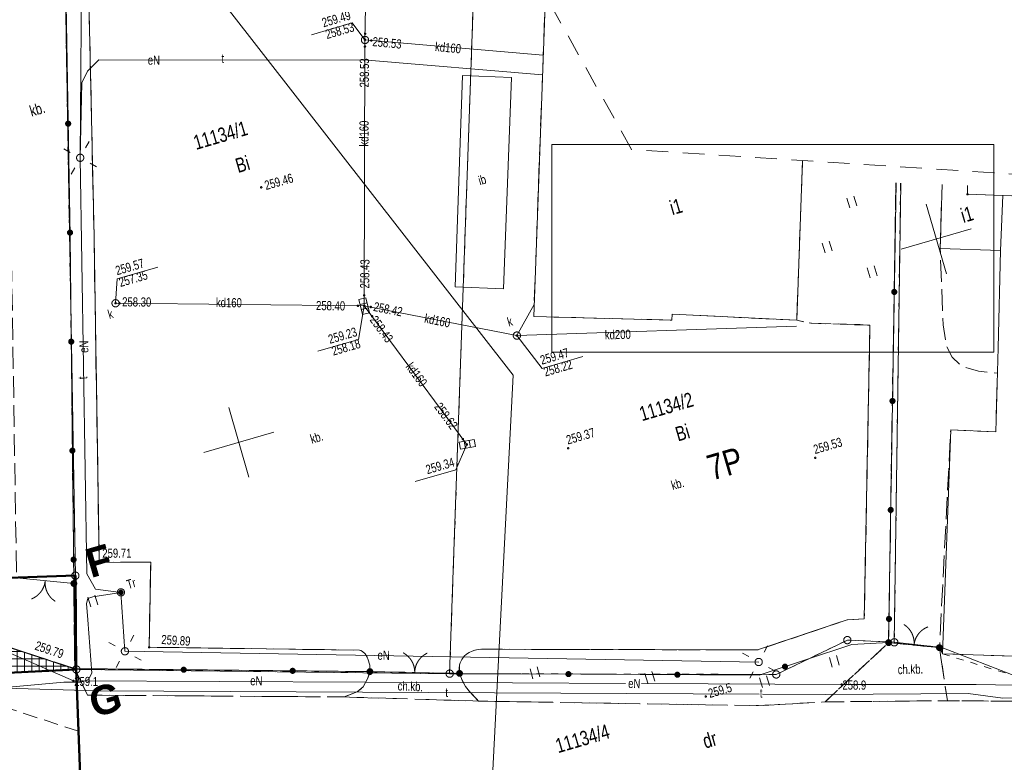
# Model space of a CAD drawing. Header units: millimetres. Extents: x -105537 to 2299296, y -162842 to 175608.
# Tile 29 of 42: x 68171 to 135949, y -20116 to 30976. Entities that reach past the tile are written whole.
import ezdxf
from ezdxf.xclip import XClip

# ---------------------------------------------------------------- set-up
doc = ezdxf.new("R2010")
doc.units = ezdxf.units.MM
doc.header["$MEASUREMENT"] = 0
doc.header["$XCLIPFRAME"] = 0
for name, pattern in [('1', [1500, 1000, -500]), ('1053', [2000, 1500, -500]), ('1054', [2000, 1500, -500]), ('1056', [1500, 1000, -500]), ('1086', [1500, 1000, -500]), ('2216', [2500, 1500, -1000]), ('2218', [1000, 500, -500]), ('Wipeout_Contour', [1000, 0, -1000])]:
    doc.linetypes.add(name, pattern=pattern)
for name, color, linetype, lineweight, true_color in [('199-Z Wymiary i opisy_Nr_pióra__226', 7, 'Continuous', 40, 0x59c9ff), ('A_TER_GRANICA_Nr_pióra__221', 7, 'Continuous', 50, 0xbcc01d), ('Nowe_01-PZT-WYPEŁNIENIA_Nr_pióra__249', 7, 'Continuous', 13, 0x595959), ('Nowe_A_TER_GRANICA_Nr_pióra__221', 7, 'Continuous', 50, 0xbcc01d), ('Wadowice Wałowa mdcp500_2_sluzebnosc_Nr_pióra__28', 7, 'Continuous', 18, 0x260900)]:
    doc.layers.add(name, color=color, linetype=linetype, lineweight=lineweight, true_color=true_color)
doc.layers.add('A__!REF_RYSUNKI', color=7, linetype='Continuous')
for name, color, linetype, lineweight in [('Nowe_01-PZT-WYPEŁNIENIA_Nr_pióra__18', 9, 'Continuous', 13), ('Nowe_0_Nr_pióra__20', 1, 'Continuous', 13), ('Nowe_199-Z Wymiary i opisy_Nr_pióra__203', 7, 'Continuous', 50), ('Wadowice Wałowa mdcp500_2_EGB_Budynek_Nr_pióra__7', 7, 'Continuous', 18), ('Wadowice Wałowa mdcp500_2_EGB_DzialkaEwidencyjna_Nr_pióra__3', 3, 'Continuous', 18), ('Wadowice Wałowa mdcp500_2_EGB_KonturUzytkuGruntowego_Nr_pióra__3', 3, 'Continuous', 18), ('Wadowice Wałowa mdcp500_2_EGB_PunktGraniczny_Nr_pióra__3', 3, 'Continuous', 18), ('Wadowice Wałowa mdcp500_2_GES_InneUrzadzeniaTowarzyszace_Nr_pióra__34', 34, 'Continuous', 18), ('Wadowice Wałowa mdcp500_2_GES_InneUrzadzeniaTowarzyszace_Nr_pióra__7', 7, 'Continuous', 18), ('Wadowice Wałowa mdcp500_2_GES_PrzewodElektroenergetyczny_Nr_pióra__1', 1, 'Continuous', 18), ('Wadowice Wałowa mdcp500_2_GES_PrzewodKanalizacyjny_Nr_pióra__34', 34, 'Continuous', 18), ('Wadowice Wałowa mdcp500_2_GES_PrzewodTelekomunikacyjny_Nr_pióra__30', 30, 'Continuous', 18), ('Wadowice Wałowa mdcp500_2_GES_Rzedna_Nr_pióra__1', 1, 'Continuous', 18), ('Wadowice Wałowa mdcp500_2_GES_Rzedna_Nr_pióra__34', 34, 'Continuous', 18), ('Wadowice Wałowa mdcp500_2_GES_UrzadzeniaSiecElektroenerge_Nr_pióra__1', 1, 'Continuous', 18), ('Wadowice Wałowa mdcp500_2_GES_UrzadzeniaSiecElektroenerge_Nr_pióra__7', 7, 'Continuous', 18), ('Wadowice Wałowa mdcp500_2_GES_UrzadzeniaSiecKanalizacyjna_Nr_pióra__34', 34, 'Continuous', 18), ('Wadowice Wałowa mdcp500_2_GES_UrzadzeniaTowarzyszczaceLin_Nr_pióra__7', 7, 'Continuous', 18), ('Wadowice Wałowa mdcp500_2_linie_mpzp_Nr_pióra__135', 135, 'Continuous', 18), ('Wadowice Wałowa mdcp500_2_OT_Budowle_Nr_pióra__7', 7, 'Continuous', 18), ('Wadowice Wałowa mdcp500_2_OT_Komunikacja_Nr_pióra__7', 7, 'Continuous', 18), ('Wadowice Wałowa mdcp500_2_OT_Ogrodzenia_Nr_pióra__7', 7, 'Continuous', 18), ('Wadowice Wałowa mdcp500_2_OT_Rzedna_Nr_pióra__7', 7, 'Continuous', 18), ('Wadowice Wałowa mdcp500_2_OT_ZagospodarowanieTerenu_Nr_pióra__7', 7, 'Continuous', 18), ('Wadowice Wałowa mdcp500_2_siatka_Nr_pióra__7', 7, 'Continuous', 18), ('Wadowice Wałowa mdcp500_2_zakres_mapy_Nr_pióra__178', 178, 'Continuous', 18), ('Wadowice Wałowa mdcp500_2_zakres_pomiaru_Nr_pióra__6', 6, 'Continuous', 18), ('Wadowice Wałowa mdcp500_3_0_Nr_pióra__1', 7, 'Continuous', 13)]:
    doc.layers.add(name, color=color, linetype=linetype, lineweight=lineweight)
doc.styles.add('STYL_AUTOMATYCZNY_12', font='arial.ttf', dxfattribs={"width": 0.8})
doc.styles.add('STYL_AUTOMATYCZNY_5', font='arial.ttf')
doc.styles.add('STYL_AUTOMATYCZNY_7', font='arial.ttf', dxfattribs={"width": 0.75})
picture_1 = doc.add_image_def('image1.tif', size_in_pixel=(6904, 2168))

# ---------------------------------------------------------------- blocks, each defined once
blk = doc.blocks.new('Rysunek_1_3', base_point=(73226, -6125))
at = {"layer": 'Wadowice Wałowa mdcp500_3_0_Nr_pióra__1', "color": 7, "lineweight": 13}
image = blk.add_image(picture_1, insert=(-79879, -3368), size_in_units=(292228, 91739), rotation=16.24147, dxfattribs=at)
image.set_boundary_path([(-0.5, -0.5), (6903.5, 2167.5)])
blk = doc.blocks.new('Rysunek_4_2', base_point=(-5551989123, -7375062639))
at = {"layer": 'Wadowice Wałowa mdcp500_2_EGB_Budynek_Nr_pióra__7', "color": 7, "linetype": 'Continuous', "lineweight": 18, "flags": 128}
for points in [[(103556, 10552), (104357, 32669)], [(122063, 21290), (121660, 10295), (113078, 10722), (113053, 10308), (103556, 10552)], [(135679, 15087), (131536, 15224), (131673, 19636)], [(133421, 19576), (133414, 18969), (135856, 18878), (135679, 15087)]]:
    blk.add_lwpolyline(points, dxfattribs=at)
blk.add_lwpolyline([(166978, -13802), (131699, -12653), (132261, 2759), (135363, 2622), (135515, 8394), (135679, 15087), (135856, 18878), (146920, 18477), (148199, 18412), (148927, 17738), (149498, 16884), (150109, 15073), (150361, 13209), (150052, 11338), (149283, 9614), (147906, 8192), (147358, 8178), (147144, 2189), (167615, 1570)], close=True, dxfattribs=at)
at = {"layer": 'Wadowice Wałowa mdcp500_2_EGB_DzialkaEwidencyjna_Nr_pióra__3', "color": 3, "linetype": 'Continuous', "lineweight": 18, "flags": 128}
for points in [[(43714, 54936), (43847, 30884), (43932, 16826), (44561, 15989), (51814, 10790), (58549, 8659), (58811, -7722), (72003, -7275), (70906, 56556), (58333, 55237), (49377, 55055)], [(-7211, 18978), (-6905, -14680), (26261, -15975), (72069, -13723), (72003, -7275), (58811, -7722), (58549, 8659), (51814, 10790), (44561, 15989), (43932, 16826), (43847, 30884), (13284, 30177), (13400, 19233)], [(128375, -11861), (125144, -11709), (120249, -14072), (97767, -14018), (72069, -13723), (72353, -21598), (171939, -24324), (170510, -10658), (167689, -14167), (136867, -14231), (131646, -12220)], [(72353, -21598), (72069, -13723), (26261, -15975), (-6905, -14680), (-6866, -18678), (55554, -21138)]]:
    blk.add_lwpolyline(points, close=True, dxfattribs=at)
for points in [[(91174, 56307), (70906, 56556), (72003, -7275)], [(72003, -7275), (72069, -13723), (97767, -14018), (99703, 41013)], [(99703, 41013), (97767, -14018), (120249, -14072)], [(128827, 19733), (128375, -11861), (131646, -12220), (136867, -14231), (167689, -14167), (170510, -10658), (170353, 23258)], [(120249, -14072), (125144, -11709), (128375, -11861), (128827, 19733)], [(152093, 18936), (152074, 18270), (148199, 18412), (133414, 18969), (133421, 19576)]]:
    blk.add_lwpolyline(points, dxfattribs=at)
at = {"layer": 'Wadowice Wałowa mdcp500_2_EGB_KonturUzytkuGruntowego_Nr_pióra__3', "color": 3, "linetype": '2218', "lineweight": 18, "flags": 128}
for points in [[(72003, -7275), (70906, 56556)], [(97767, -14018), (99703, 41013)], [(128811, 19734), (128375, -11861)], [(58811, -7722), (72003, -7275)], [(72069, -13723), (72003, -7275)], [(125144, -11709), (120249, -14072)], [(128375, -11861), (125144, -11709)], [(128375, -11861), (131646, -12220)], [(131646, -12220), (131699, -12653)], [(131699, -12653), (136867, -14231)], [(97767, -14018), (72069, -13723)], [(72353, -21598), (72069, -13723)], [(120249, -14072), (97767, -14018)]]:
    blk.add_lwpolyline(points, dxfattribs=at)
at = {"layer": 'Wadowice Wałowa mdcp500_2_EGB_PunktGraniczny_Nr_pióra__3', "color": 3, "linetype": 'Continuous', "lineweight": 18}
for centre, radius in [((133414, 18969), 50), ((133414, 18969), 45), ((133414, 18969), 40), ((133414, 18969), 35), ((133414, 18969), 30), ((133414, 18969), 25), ((133414, 18969), 20), ((133414, 18969), 15), ((133414, 18969), 10), ((133414, 18969), 5), ((72003, -7275), 250), ((125144, -11709), 250), ((128375, -11861), 250), ((131646, -12220), 50), ((131646, -12220), 45), ((131646, -12220), 40), ((131646, -12220), 35), ((131646, -12220), 30), ((131646, -12220), 25), ((131646, -12220), 20), ((131646, -12220), 15), ((131646, -12220), 10), ((131646, -12220), 5), ((72069, -13723), 250), ((97767, -14018), 250), ((120249, -14072), 250)]:
    blk.add_circle(centre, radius, dxfattribs=at)
at = {"layer": 'Wadowice Wałowa mdcp500_2_GES_InneUrzadzeniaTowarzyszace_Nr_pióra__34', "color": 34, "linetype": 'Continuous', "lineweight": 18}
blk.add_circle((91940, 29583), 250, dxfattribs=at)
at = {"layer": 'Wadowice Wałowa mdcp500_2_GES_InneUrzadzeniaTowarzyszace_Nr_pióra__7', "color": 7, "linetype": 'Continuous', "lineweight": 18}
blk.add_circle((75139, -8423), 250, dxfattribs=at)
at = {"layer": 'Wadowice Wałowa mdcp500_2_GES_PrzewodElektroenergetyczny_Nr_pióra__1', "color": 1, "linetype": 'Continuous', "lineweight": 18, "flags": 128}
for points in [[(72335, 21476), (72435, 33606)], [(72335, 21476), (72444, 26643), (72841, 27425), (73624, 28205), (92102, 28203), (104158, 27184)], [(119041, -13215), (75414, -12478), (75139, -8423), (73385, -8195), (72786, -7140), (72335, 21476)], [(110979, -14690), (124751, -14760), (134011, -14760), (152780, -15084), (157165, -14369), (166436, -14657), (172302, -10803), (172716, -10005), (172845, -4729), (172270, 8009), (169359, 8275), (169261, 9434)], [(43781, -5934), (46159, -5835), (49961, -6446), (57590, -7963), (59328, -9030), (59657, -9194), (71871, -14510), (102085, -14645), (109871, -14685)], [(75139, -8423), (73209, -8735), (72854, -8839), (72761, -9199), (72870, -10324), (73132, -13976), (72916, -14414), (72374, -14593), (71200, -14601), (67173, -14973), (47440, -17815), (46012, -18168), (44292, -18305), (28764, -18027), (28367, -18163), (28268, -18505), (28377, -24097), (28302, -24629), (27887, -25063), (26120, -25255), (25110, -25362), (23034, -25279)]]:
    blk.add_lwpolyline(points, dxfattribs=at)
at = {"layer": 'Wadowice Wałowa mdcp500_2_GES_PrzewodKanalizacyjny_Nr_pióra__34', "color": 34, "linetype": 'Continuous', "lineweight": 18, "flags": 128}
for points in [[(91940, 29583), (92191, 41769)], [(91882, 11297), (91940, 29583)], [(91940, 29583), (104210, 28543)], [(74771, 11468), (91882, 11297)], [(91882, 11297), (102395, 9245)], [(98953, 1753), (91882, 11297)], [(102395, 9245), (103585, 11383)], [(121645, 9884), (102395, 9245)]]:
    blk.add_lwpolyline(points, dxfattribs=at)
at = {"layer": 'Wadowice Wałowa mdcp500_2_GES_PrzewodTelekomunikacyjny_Nr_pióra__30', "color": 30, "linetype": 'Continuous', "lineweight": 18, "flags": 128}
for points in [[(72335, 21476), (72435, 33606)], [(72335, 21476), (72444, 26643), (72841, 27425), (73624, 28205), (92102, 28203), (104158, 27184)], [(75139, -8423), (73385, -8195), (72786, -7140), (72335, 21476)], [(119075, -15430), (73553, -15207), (60756, -14838)], [(160064, -15556), (135858, -15701), (133472, -15376), (123662, -15453), (119314, -15431)]]:
    blk.add_lwpolyline(points, dxfattribs=at)
at = {"layer": 'Wadowice Wałowa mdcp500_2_GES_Rzedna_Nr_pióra__1', "color": 1, "linetype": 'Continuous', "lineweight": 18}
for centre in [(71871, -14510), (124751, -14760)]:
    blk.add_circle(centre, 50, dxfattribs=at)
at = {"layer": 'Wadowice Wałowa mdcp500_2_GES_Rzedna_Nr_pióra__34', "color": 34, "linetype": 'Continuous', "lineweight": 18, "flags": 128}
for points in [[(91940, 29583), (91047, 30760), (88253, 29946)], [(74771, 11468), (74891, 13138), (77685, 13952)], [(91882, 11297), (91482, 8980), (88687, 8166)], [(102395, 9245), (104134, 6980), (106928, 7794)], [(98953, 1753), (98188, 14), (95393, -800)]]:
    blk.add_lwpolyline(points, dxfattribs=at)
at = {"layer": 'Wadowice Wałowa mdcp500_2_GES_Rzedna_Nr_pióra__34', "color": 34, "linetype": 'Continuous', "lineweight": 18}
for centre in [(91950, 30013), (91938, 29124), (91940, 29583), (92378, 29544), (91881, 12015), (74771, 11468), (75043, 11464), (91455, 11297), (91882, 11297), (92334, 11210), (92427, 10570), (102395, 9245), (98679, 2122), (98953, 1753)]:
    blk.add_circle(centre, 50, dxfattribs=at)
at = {"layer": 'Wadowice Wałowa mdcp500_2_GES_UrzadzeniaSiecElektroenerge_Nr_pióra__1', "color": 1, "linetype": 'Continuous', "lineweight": 18}
for radius in [150, 135, 120, 105, 90, 75, 60, 45, 30, 15]:
    blk.add_circle((75139, -8423), radius, dxfattribs=at)
at = {"layer": 'Wadowice Wałowa mdcp500_2_GES_UrzadzeniaSiecElektroenerge_Nr_pióra__7', "color": 7, "linetype": 'Continuous', "lineweight": 18}
for p, q in [((72947, 22592), (72709, 22158)), ((71219, 22088), (71653, 21850)), ((73451, 20863), (73017, 21102)), ((71722, 20360), (71961, 20794)), ((76026, -11362), (75788, -11796)), ((74298, -11866), (74732, -12104)), ((119654, -12100), (119416, -12534)), ((76530, -13090), (76096, -12852)), ((117926, -12603), (118360, -12841)), ((74802, -13594), (75040, -13160)), ((118429, -14331), (118667, -13897)), ((120157, -13828), (119723, -13590))]:
    blk.add_line(p, q, dxfattribs=at)
for centre in [(72335, 21476), (75414, -12478), (119041, -13215)]:
    blk.add_circle(centre, 250, dxfattribs=at)
at = {"layer": 'Wadowice Wałowa mdcp500_2_GES_UrzadzeniaSiecKanalizacyjna_Nr_pióra__34', "color": 34, "linetype": 'Continuous', "lineweight": 18}
for p, q in [((92090, 11500), (91604, 11385)), ((92171, 11160), (91685, 11044)), ((99106, 2035), (99194, 1543)), ((98761, 1973), (98850, 1481))]:
    blk.add_line(p, q, dxfattribs=at)
at = {"layer": 'Wadowice Wałowa mdcp500_2_GES_UrzadzeniaSiecKanalizacyjna_Nr_pióra__34', "color": 34, "linetype": 'Continuous', "lineweight": 18, "flags": 128}
for points in [[(91523, 11725), (91766, 10704), (92252, 10819), (92009, 11841)], [(98505, 1419), (99539, 1604), (99450, 2097), (98417, 1911)]]:
    blk.add_lwpolyline(points, close=True, dxfattribs=at)
at = {"layer": 'Wadowice Wałowa mdcp500_2_GES_UrzadzeniaSiecKanalizacyjna_Nr_pióra__34', "color": 34, "linetype": 'Continuous', "lineweight": 18}
for centre in [(74771, 11468), (102395, 9245)]:
    blk.add_circle(centre, 250, dxfattribs=at)
at = {"layer": 'Wadowice Wałowa mdcp500_2_GES_UrzadzeniaTowarzyszczaceLin_Nr_pióra__7', "color": 7, "linetype": 'Continuous', "lineweight": 18, "flags": 128}
blk.add_lwpolyline([(26120, -25255), (27887, -25063), (28302, -24629), (28377, -24097), (28268, -18505), (28367, -18163), (28764, -18027), (44292, -18305), (46012, -18168), (47440, -17815), (67173, -14973), (71200, -14601), (72374, -14593), (72916, -14414), (73132, -13976), (72870, -10324), (72761, -9199), (72854, -8839), (73209, -8735)], dxfattribs=at)
at = {"layer": 'Wadowice Wałowa mdcp500_2_OT_Budowle_Nr_pióra__7', "color": 7, "linetype": 'Continuous', "lineweight": 18, "flags": 128}
blk.add_lwpolyline([(98653, 27132), (98157, 12604), (101468, 12464), (102034, 27003)], close=True, dxfattribs=at)
at = {"layer": 'Wadowice Wałowa mdcp500_2_OT_Komunikacja_Nr_pióra__7', "color": 7, "linetype": '1054', "lineweight": 18, "flags": 128}
for points in [[(57149, 6064), (56160, 6671), (56118, 9961), (51387, 11936), (44301, 15059), (44269, 15383), (44222, 33670), (44317, 55227), (58299, 55248), (70887, 55301), (71342, 33394), (71640, 16066), (71900, -7815), (71960, -13672), (57320, -8896), (58365, -7727), (58811, -7722), (67955, -7433), (67047, 50141), (57892, 49995), (57446, 49989), (58365, -7727), (57320, -8896)], [(145512, -15983), (165064, -16026), (165136, -15307), (165970, -15345), (166848, -15392), (166983, -13852), (131699, -12653), (131481, -12227), (132035, -15878)]]:
    blk.add_lwpolyline(points, close=True, dxfattribs=at)
for points in [[(72583, 53660), (72913, 33435), (73293, 16005), (73642, -6359), (77187, -6337), (77083, -12200), (91566, -12397), (91778, -12481), (91952, -12649), (92092, -12879), (92170, -13076), (92222, -13290), (92267, -13443), (92283, -13678), (92278, -13877), (98448, -13996), (98425, -13847), (98430, -13648), (98445, -13414), (98495, -13264), (98605, -13034), (98762, -12822), (98926, -12670), (99111, -12553), (99314, -12463), (99493, -12400), (99739, -12350), (99964, -12336), (118966, -12383), (125134, -10316), (126308, -10234), (126668, 8515), (126698, 9950), (125773, 10014), (125669, 10015), (122687, 10095), (121660, 10295), (113078, 10722), (113053, 10308), (103556, 10552), (104357, 32669)], [(128494, 19744), (127985, -11881), (131481, -12227), (132261, 2759), (135363, 2622), (135470, 6652), (134178, 6797), (133057, 7106), (132357, 7756), (131975, 8498), (131737, 9992), (131536, 15224), (131673, 19636)]]:
    blk.add_lwpolyline(points, dxfattribs=at)
at = {"layer": 'Wadowice Wałowa mdcp500_2_OT_Komunikacja_Nr_pióra__7', "color": 7, "linetype": 'Continuous', "lineweight": 18, "flags": 128}
for points in [[(92714, 53546), (72583, 53660), (72913, 33435), (73293, 16005), (73642, -6359), (77187, -6337), (77083, -12200), (91566, -12397), (91778, -12481), (91952, -12649), (92092, -12879), (92170, -13076), (92222, -13290), (92267, -13443), (92283, -13678), (92278, -13877), (92260, -14028), (92123, -14381), (91814, -14929), (91393, -15270), (90515, -15620)], [(99755, -15907), (99125, -15247), (98869, -14905), (98700, -14610), (98573, -14356), (98448, -13996), (98425, -13847), (98430, -13648), (98445, -13414), (98495, -13264), (98605, -13034), (98762, -12822), (98926, -12670), (99111, -12553), (99314, -12463), (99493, -12400), (99739, -12350), (99964, -12336), (118966, -12383), (125134, -10316), (126308, -10234), (126668, 8515), (126698, 9950), (125773, 10014), (125669, 10015)]]:
    blk.add_lwpolyline(points, dxfattribs=at)
at = {"layer": 'Wadowice Wałowa mdcp500_2_OT_Komunikacja_Nr_pióra__7', "color": 7, "linetype": '1053', "lineweight": 18, "flags": 128}
for points in [[(71960, -13672), (57320, -8896), (57149, 6064), (56160, 6671), (56118, 9961), (51387, 11936), (44301, 15059), (44269, 15383), (44009, 15453), (43752, 15264), (43714, 12638), (43742, 6678), (47437, 5651), (49147, 4357), (50006, -5600), (50729, -7222), (51093, -10116), (50792, -12516), (50087, -14242), (48950, -15740), (47118, -16888), (45080, -17971), (42823, -18483), (38141, -18680), (22236, -18356), (13453, -18206)], [(13131, -22175), (23385, -22479), (29563, -22877), (36561, -23265), (48311, -29029), (51424, -29059), (61616, -29830), (70697, -28715), (82260, -25430), (88165, -22033), (96565, -22263), (99315, -20764), (118782, -21155), (145932, -21287), (162549, -20873), (166835, -22249), (168061, -22808), (165970, -15345), (165136, -15307), (165064, -16026), (145512, -15983), (132035, -15878), (123611, -15957), (119031, -16218), (99755, -15907), (90515, -15620), (72846, -15497), (71960, -13672)]]:
    blk.add_lwpolyline(points, dxfattribs=at)
at = {"layer": 'Wadowice Wałowa mdcp500_2_OT_Komunikacja_Nr_pióra__7', "color": 7, "linetype": '1056', "lineweight": 18, "flags": 128}
for points in [[(132035, -15878), (131481, -12227), (127985, -11881), (123611, -15957)], [(92278, -13877), (92260, -14028), (92123, -14381), (91814, -14929), (91393, -15270), (90515, -15620), (99755, -15907), (99125, -15247), (98869, -14905), (98700, -14610), (98573, -14356), (98448, -13996)]]:
    blk.add_lwpolyline(points, close=True, dxfattribs=at)
at = {"layer": 'Wadowice Wałowa mdcp500_2_OT_Ogrodzenia_Nr_pióra__7', "color": 7, "linetype": 'Continuous', "lineweight": 18, "flags": 128}
for points in [[(71960, -13672), (71640, 16066), (71342, 33394), (70887, 55301)], [(128494, 19744), (127985, -11881)], [(67955, -7433), (71900, -7815)], [(98448, -13996), (98596, -14005), (119076, -14122), (125449, -12005), (127985, -11881)], [(131481, -12227), (127985, -11881)], [(71960, -13672), (92278, -13877)], [(98448, -13996), (92278, -13877)]]:
    blk.add_lwpolyline(points, dxfattribs=at)
at = {"layer": 'Wadowice Wałowa mdcp500_2_OT_Ogrodzenia_Nr_pióra__7', "color": 7, "linetype": 'Continuous', "lineweight": 18}
for centre, radius in [((71507, 23825), 175), ((71507, 23825), 158), ((71507, 23825), 140), ((71507, 23825), 122), ((71507, 23825), 105), ((71507, 23825), 87.5), ((71507, 23825), 70), ((71507, 23825), 52.5), ((71507, 23825), 35), ((71636, 16327), 175), ((71636, 16327), 158), ((71636, 16327), 140), ((71636, 16327), 122), ((71636, 16327), 105), ((71636, 16327), 87.5), ((71636, 16327), 70), ((71636, 16327), 52.5), ((71636, 16327), 35), ((128373, 12245), 175), ((128373, 12245), 158), ((128373, 12245), 140), ((128373, 12245), 122), ((128373, 12245), 105), ((128373, 12245), 87.5), ((128373, 12245), 70), ((128373, 12245), 52.5), ((128373, 12245), 35), ((71718, 8827), 175), ((71718, 8827), 158), ((71718, 8827), 140), ((71718, 8827), 122), ((71718, 8827), 105), ((71718, 8827), 87.5), ((71718, 8827), 70), ((71718, 8827), 52.5), ((71718, 8827), 35), ((128253, 4746), 175), ((128253, 4746), 158), ((128253, 4746), 140), ((128253, 4746), 122), ((128253, 4746), 105), ((128253, 4746), 87.5), ((128253, 4746), 70), ((128253, 4746), 52.5), ((128253, 4746), 35), ((71799, 1327), 175), ((71799, 1327), 158), ((71799, 1327), 140), ((71799, 1327), 122), ((71799, 1327), 105), ((71799, 1327), 87.5), ((71799, 1327), 70), ((71799, 1327), 52.5), ((71799, 1327), 35), ((128132, -2753), 175), ((128132, -2753), 158), ((128132, -2753), 140), ((128132, -2753), 122), ((128132, -2753), 105), ((128132, -2753), 87.5), ((128132, -2753), 70), ((128132, -2753), 52.5), ((128132, -2753), 35), ((71879, -6172), 175), ((71879, -6172), 158), ((71879, -6172), 140), ((71879, -6172), 122), ((71879, -6172), 105), ((71879, -6172), 87.5), ((71879, -6172), 70), ((71879, -6172), 52.5), ((71879, -6172), 35), ((71900, -7815), 200), ((71900, -7815), 180), ((71900, -7815), 160), ((71900, -7815), 140), ((71900, -7815), 120), ((71900, -7815), 100), ((71900, -7815), 80), ((71900, -7815), 60), ((71900, -7815), 40), ((71900, -7815), 20), ((128011, -10252), 175), ((128011, -10252), 158), ((128011, -10252), 140), ((128011, -10252), 122), ((128011, -10252), 105), ((128011, -10252), 87.5), ((128011, -10252), 70), ((128011, -10252), 52.5), ((128011, -10252), 35), ((127985, -11881), 200), ((127985, -11881), 180), ((127985, -11881), 160), ((127985, -11881), 140), ((127985, -11881), 120), ((127985, -11881), 100), ((127985, -11881), 80), ((127985, -11881), 60), ((127985, -11881), 40), ((127985, -11881), 20), ((131481, -12227), 200), ((131481, -12227), 180), ((131481, -12227), 160), ((131481, -12227), 140), ((131481, -12227), 120), ((131481, -12227), 100), ((131481, -12227), 80), ((131481, -12227), 60), ((131481, -12227), 40), ((131481, -12227), 20), ((120852, -13532), 175), ((120852, -13532), 158), ((120852, -13532), 140), ((120852, -13532), 122), ((120852, -13532), 105), ((120852, -13532), 87.5), ((120852, -13532), 70), ((120852, -13532), 52.5), ((120852, -13532), 35), ((79460, -13747), 175), ((79460, -13747), 158), ((79460, -13747), 140), ((79460, -13747), 122), ((79460, -13747), 105), ((79460, -13747), 87.5), ((79460, -13747), 70), ((79460, -13747), 52.5), ((79460, -13747), 35), ((86959, -13823), 175), ((86959, -13823), 158), ((86959, -13823), 140), ((86959, -13823), 122), ((86959, -13823), 105), ((86959, -13823), 87.5), ((86959, -13823), 70), ((86959, -13823), 52.5), ((86959, -13823), 35), ((92278, -13877), 200), ((92278, -13877), 180), ((92278, -13877), 160), ((92278, -13877), 140), ((92278, -13877), 120), ((92278, -13877), 100), ((92278, -13877), 80), ((92278, -13877), 60), ((92278, -13877), 40), ((92278, -13877), 20), ((98448, -13996), 200), ((98448, -13996), 180), ((98448, -13996), 160), ((98448, -13996), 140), ((98448, -13996), 120), ((98448, -13996), 100), ((98448, -13996), 80), ((98448, -13996), 60), ((98448, -13996), 40), ((98448, -13996), 20), ((105948, -14047), 175), ((105948, -14047), 158), ((105948, -14047), 140), ((105948, -14047), 122), ((105948, -14047), 105), ((105948, -14047), 87.5), ((105948, -14047), 70), ((105948, -14047), 52.5), ((105948, -14047), 35), ((113447, -14090), 175), ((113447, -14090), 158), ((113447, -14090), 140), ((113447, -14090), 122), ((113447, -14090), 105), ((113447, -14090), 87.5), ((113447, -14090), 70), ((113447, -14090), 52.5), ((113447, -14090), 35)]:
    blk.add_circle(centre, radius, dxfattribs=at)
for centre, start, end in [((68434, -7479), 291.20633, 354.46691), ((71420, -7768), 174.46691, 237.72749), ((128241, -11906), 354.34921, 57.60979), ((131226, -12201), 111.08863, 174.34921), ((93863, -13908), 358.89298, 62.15356), ((96863, -13966), 115.6324, 178.89298)]:
    blk.add_arc(centre, 1500, start, end, dxfattribs=at)
at = {"layer": 'Wadowice Wałowa mdcp500_2_OT_Rzedna_Nr_pióra__7', "color": 7, "linetype": 'Continuous', "lineweight": 18}
for centre in [(84801, 19441), (105924, 1493), (122937, 835), (73642, -6359), (77083, -12200), (71960, -13672), (115400, -15589)]:
    blk.add_circle(centre, 50, dxfattribs=at)
at = {"layer": 'Wadowice Wałowa mdcp500_2_OT_ZagospodarowanieTerenu_Nr_pióra__7', "color": 7, "linetype": 'Continuous', "lineweight": 18}
for p, q in [((125314, 18026), (125118, 18698)), ((125794, 18165), (125598, 18838)), ((123613, 14926), (123417, 15598)), ((124093, 15066), (123897, 15738)), ((126712, 13225), (126517, 13897)), ((127193, 13365), (126997, 14037)), ((73066, -9423), (72870, -8751)), ((73546, -9283), (73350, -8611)), ((124584, -13434), (124388, -12762)), ((103984, -14227), (103788, -13555)), ((124104, -13574), (123908, -12902)), ((103503, -14367), (103308, -13695)), ((111403, -14670), (111208, -13998)), ((111883, -14530), (111688, -13858)), ((119783, -14833), (119588, -14160)), ((119303, -14972), (119107, -14300))]:
    blk.add_line(p, q, dxfattribs=at)
at = {"layer": 'Wadowice Wałowa mdcp500_2_OT_ZagospodarowanieTerenu_Nr_pióra__7', "color": 7, "linetype": '1086', "lineweight": 18, "flags": 128}
for points in [[(91851, 55093), (70887, 55301), (71342, 33394), (71640, 16066), (71960, -13672)], [(71960, -13672), (92278, -13877), (92283, -13678), (92267, -13443), (92222, -13290), (92170, -13076), (92092, -12879), (91952, -12649), (91778, -12481), (91566, -12397), (77083, -12200), (77187, -6337), (73642, -6359), (73293, 16005), (72913, 33435), (72583, 53660), (92714, 53546)], [(122061, 21290), (121660, 10295), (122687, 10095), (126698, 9950), (126308, -10234), (125134, -10316), (118966, -12383), (99964, -12336), (99739, -12350), (99493, -12400), (99314, -12463), (99111, -12553), (98926, -12670), (98762, -12822), (98605, -13034), (98495, -13264), (98445, -13414), (98448, -13996), (98573, -14356), (98700, -14610), (98869, -14905), (99125, -15247), (99755, -15907), (119031, -16218), (123611, -15957), (127985, -11881), (128480, 19745)]]:
    blk.add_lwpolyline(points, dxfattribs=at)
blk.add_lwpolyline([(72846, -15497), (90515, -15620), (91393, -15270), (91814, -14929), (92123, -14381), (92278, -13877), (71960, -13672)], close=True, dxfattribs=at)
at = {"layer": 'Wadowice Wałowa mdcp500_2_siatka_Nr_pióra__7', "color": 7, "linetype": 'Continuous', "lineweight": 18}
for p, q in [((131261, 15883), (131261, 15883)), ((83256, 1899), (83256, 1899))]:
    blk.add_line(p, q, dxfattribs=at)
at = {"layer": 'Wadowice Wałowa mdcp500_2_siatka_Nr_pióra__7', "color": 7, "linetype": 'Continuous', "lineweight": 18, "flags": 128}
for points in [[(131960, 13483), (130561, 18284)], [(128860, 15184), (133661, 16583)], [(83955, -501), (82557, 4299)], [(80856, 1200), (85656, 2598)]]:
    blk.add_lwpolyline(points, dxfattribs=at)
at = {"layer": 'Wadowice Wałowa mdcp500_2_sluzebnosc_Nr_pióra__28', "color": 18, "linetype": '1', "lineweight": 18, "true_color": 0x260900, "flags": 128}
for points in [[(72222, -17983), (54435, -12159), (54081, 10073)], [(72069, -13723), (58389, -9244), (58102, 8800)]]:
    blk.add_lwpolyline(points, dxfattribs=at)
at = {"layer": 'Wadowice Wałowa mdcp500_2_zakres_mapy_Nr_pióra__178', "color": 178, "linetype": '2216', "lineweight": 18, "flags": 128}
blk.add_lwpolyline([(-40483, 56408), (-5213, 67491), (39821, 70990), (82874, 71190), (110281, 22047), (166247, 18451), (167791, 23267), (190180, 23749), (210929, -16171), (215662, -76514), (204751, -90911), (192280, -94240), (99368, -84761), (95395, -58866), (-13644, -56772), (-14810, -56089), (-36248, -54694), (-51798, -10956), (-46825, 27703)], close=True, dxfattribs=at)
at = {"layer": 'Wadowice Wałowa mdcp500_2_zakres_pomiaru_Nr_pióra__6', "color": 6, "linetype": 'Continuous', "lineweight": 18, "flags": 128}
blk.add_lwpolyline([(-36180, 34746), (4114, 60748), (44966, 61815), (60249, 60296), (102129, 6512), (100199, -31350), (79246, -37422), (-27808, -35505), (-36756, -10950)], close=True, dxfattribs=at)
at = {"layer": 'Wadowice Wałowa mdcp500_2_EGB_Budynek_Nr_pióra__7', "color": 7, "linetype": 'Continuous', "lineweight": 18, "char_height": 1000, "attachment_point": 1, "rotation": 16.24147, "style": 'STYL_AUTOMATYCZNY_7'}
for insert in [(112817, 18481), (132849, 17948)]:
    blk.add_mtext('\\A1;{\\pql;\\fArial|b0|i0|c238|p0;\\W0.750000;i1}', dxfattribs=dict(at, insert=insert))
at = {"layer": 'Wadowice Wałowa mdcp500_2_EGB_DzialkaEwidencyjna_Nr_pióra__3', "color": 3, "linetype": 'Continuous', "lineweight": 18, "char_height": 1000, "attachment_point": 1, "rotation": 16.24147, "style": 'STYL_AUTOMATYCZNY_7'}
for s, insert in [('\\A1;{\\pql;\\fArial|b0|i0|c238|p0;\\W0.750000;11134/1}', (80032, 22975)), ('\\A1;{\\pql;\\fArial|b0|i0|c238|p0;\\W0.750000;11134/2}', (110720, 4306)), ('\\A1;{\\pql;\\fArial|b0|i0|c238|p0;\\W0.750000;11134/4}', (104953, -18533))]:
    blk.add_mtext(s, dxfattribs=dict(at, insert=insert))
at = {"layer": 'Wadowice Wałowa mdcp500_2_EGB_KonturUzytkuGruntowego_Nr_pióra__3', "color": 3, "linetype": 'Continuous', "lineweight": 18, "char_height": 1000, "attachment_point": 7, "rotation": 16.24147, "style": 'STYL_AUTOMATYCZNY_7'}
for s, insert in [('\\A1;{\\pql;\\fArial|b0|i0|c238|p0;\\W0.750000;Bi}', (83204, 20424)), ('\\A1;{\\pql;\\fArial|b0|i0|c238|p0;\\W0.750000;Bi}', (113488, 1954)), ('\\A1;{\\pql;\\fArial|b0|i0|c238|p0;\\W0.750000;dr}', (115370, -19191))]:
    blk.add_mtext(s, dxfattribs=dict(at, insert=insert))
at = {"layer": 'Wadowice Wałowa mdcp500_2_GES_PrzewodElektroenergetyczny_Nr_pióra__1', "color": 1, "linetype": 'Continuous', "lineweight": 18, "char_height": 625, "attachment_point": 4, "style": 'STYL_AUTOMATYCZNY_7'}
for insert, rotation in [((76990, 28193), 359.99367), ((72591, 8059), 90.63587), ((92805, -12746), 358.71377), ((84043, -14502), 358.51187), ((110057, -14688), 358.51187)]:
    blk.add_mtext('\\A1;{\\pql;\\fArial|b0|i0|c238|p0;\\W0.750000;eN}', dxfattribs=dict(at, insert=insert, rotation=rotation))
at = {"layer": 'Wadowice Wałowa mdcp500_2_GES_PrzewodKanalizacyjny_Nr_pióra__34', "color": 34, "linetype": 'Continuous', "lineweight": 18, "char_height": 625, "style": 'STYL_AUTOMATYCZNY_7'}
for s, insert, attachment_point, rotation in [('\\A1;{\\pql;\\fArial|b0|i0|c238|p0;\\W0.750000;kd160}', (96771, 29129), 4, 354.78707), ('\\A1;{\\pql;\\fArial|b0|i0|c238|p0;\\W0.750000;kd160}', (91869, 22248), 4, 89.58497), ('\\A1;{\\pql;\\fArial|b0|i0|c238|p0;\\W0.750000;kd160}', (81676, 11199), 7, 359.35187), ('\\A1;{\\pql;\\fArial|b0|i0|c238|p0;\\W0.750000;kd160}', (96051, 10446), 4, 348.67167), ('\\A1;{\\pql;\\fArial|b0|i0|c238|p0;\\W0.750000;kd200}', (108451, 9283), 4, 1.64207), ('\\A1;{\\pql;\\fArial|b0|i0|c238|p0;\\W0.750000;kd160}', (94957, 7283), 4, 306.41597)]:
    blk.add_mtext(s, dxfattribs=dict(at, insert=insert, attachment_point=attachment_point, rotation=rotation))
at = {"layer": 'Wadowice Wałowa mdcp500_2_GES_PrzewodTelekomunikacyjny_Nr_pióra__30', "color": 30, "linetype": 'Continuous', "lineweight": 18, "char_height": 625, "attachment_point": 4, "style": 'STYL_AUTOMATYCZNY_7'}
for insert, rotation in [((82066, 28306), 359.99367), ((72508, 6240), 90.63587), ((97473, -15303), 359.52507), ((119121, -15353), 359.52507)]:
    blk.add_mtext('\\A1;{\\pql;\\fArial|b0|i0|c238|p0;\\W0.750000;t}', dxfattribs=dict(at, insert=insert, rotation=rotation))
at = {"layer": 'Wadowice Wałowa mdcp500_2_GES_Rzedna_Nr_pióra__1', "color": 1, "linetype": 'Continuous', "lineweight": 18, "char_height": 625, "attachment_point": 4, "style": 'STYL_AUTOMATYCZNY_7'}
for s, insert, rotation in [('\\A1;{\\pql;\\fArial|b0|i0|c238|p0;\\W0.750000;259.1}', (71924, -14550), 359.44467), ('\\A1;{\\pql;\\fArial|b0|i0|c238|p0;\\W0.750000;258.9}', (124805, -14800), 359.71367)]:
    blk.add_mtext(s, dxfattribs=dict(at, insert=insert, rotation=rotation))
at = {"layer": 'Wadowice Wałowa mdcp500_2_GES_Rzedna_Nr_pióra__34', "color": 34, "linetype": 'Continuous', "lineweight": 18, "char_height": 625, "style": 'STYL_AUTOMATYCZNY_7'}
for s, insert, attachment_point, rotation in [('\\A1;{\\pql;\\fArial|b0|i0|c238|p0;\\W0.750000;259.49}', (89092, 30442), 7, 16.24147), ('\\A1;{\\pql;\\fArial|b0|i0|c238|p0;\\W0.750000;258.53}', (89328, 29632), 7, 16.24147), ('\\A1;{\\pql;\\fArial|b0|i0|c238|p0;\\W0.750000;258.53}', (92460, 29472), 4, 354.78707), ('\\A1;{\\pql;\\fArial|b0|i0|c238|p0;\\W0.750000;258.53}', (91894, 26314), 4, 89.58497), ('\\A1;{\\pql;\\fArial|b0|i0|c238|p0;\\W0.750000;259.57}', (74875, 13384), 7, 16.24147), ('\\A1;{\\pql;\\fArial|b0|i0|c238|p0;\\W0.750000;258.43}', (91924, 12486), 4, 89.58497), ('\\A1;{\\pql;\\fArial|b0|i0|c238|p0;\\W0.750000;257.35}', (75111, 12574), 7, 16.24147), ('\\A1;{\\pql;\\fArial|b0|i0|c238|p0;\\W0.750000;258.30}', (75221, 11247), 7, 359.40677), ('\\A1;{\\pql;\\fArial|b0|i0|c238|p0;\\W0.750000;258.40}', (88571, 11305), 4, 359.35207), ('\\A1;{\\pql;\\fArial|b0|i0|c238|p0;\\W0.750000;258.42}', (92542, 11249), 4, 348.67167), ('\\A1;{\\pql;\\fArial|b0|i0|c238|p0;\\W0.750000;258.43}', (92484, 10492), 4, 306.41597), ('\\A1;{\\pql;\\fArial|b0|i0|c238|p0;\\W0.750000;259.23}', (89527, 8662), 7, 16.24147), ('\\A1;{\\pql;\\fArial|b0|i0|c238|p0;\\W0.750000;258.18}', (89762, 7852), 7, 16.24147), ('\\A1;{\\pql;\\fArial|b0|i0|c238|p0;\\W0.750000;259.47}', (104118, 7227), 7, 16.24147), ('\\A1;{\\pql;\\fArial|b0|i0|c238|p0;\\W0.750000;258.22}', (104354, 6417), 7, 16.24147), ('\\A1;{\\pql;\\fArial|b0|i0|c238|p0;\\W0.750000;258.62}', (96923, 4516), 4, 306.41597), ('\\A1;{\\pql;\\fArial|b0|i0|c238|p0;\\W0.750000;259.34}', (96233, -308), 7, 16.24147)]:
    blk.add_mtext(s, dxfattribs=dict(at, insert=insert, attachment_point=attachment_point, rotation=rotation))
at = {"layer": 'Wadowice Wałowa mdcp500_2_GES_UrzadzeniaSiecElektroenerge_Nr_pióra__1', "color": 1, "linetype": 'Continuous', "lineweight": 18, "insert": (75636, -8200), "char_height": 625, "attachment_point": 7, "rotation": 16.24147, "style": 'STYL_AUTOMATYCZNY_7'}
blk.add_mtext('\\A1;{\\pql;\\fArial|b0|i0|c238|p0;\\W0.750000;Tr}', dxfattribs=at)
at = {"layer": 'Wadowice Wałowa mdcp500_2_GES_UrzadzeniaSiecKanalizacyjna_Nr_pióra__34', "color": 34, "linetype": 'Continuous', "lineweight": 18, "char_height": 625, "attachment_point": 7, "rotation": 16.24147, "style": 'STYL_AUTOMATYCZNY_7'}
for insert in [(74347, 10379), (101841, 9864)]:
    blk.add_mtext('\\A1;{\\pql;\\fArial|b0|i0|c238|p0;\\W0.750000;k}', dxfattribs=dict(at, insert=insert))
at = {"layer": 'Wadowice Wałowa mdcp500_2_linie_mpzp_Nr_pióra__135', "color": 135, "linetype": 'Continuous', "lineweight": 18, "insert": (117584, -278), "char_height": 1750, "attachment_point": 7, "rotation": 16.24147, "style": 'STYL_AUTOMATYCZNY_7'}
blk.add_mtext('\\A1;{\\pql;\\fArial|b0|i0|c238|p0;\\W0.750000;7P}', dxfattribs=at)
at = {"layer": 'Wadowice Wałowa mdcp500_2_OT_Budowle_Nr_pióra__7', "color": 7, "linetype": 'Continuous', "lineweight": 18, "insert": (99853, 19575), "char_height": 625, "attachment_point": 7, "rotation": 16.24147, "style": 'STYL_AUTOMATYCZNY_7'}
blk.add_mtext('\\A1;{\\pql;\\fArial|b0|i0|c238|p0;\\W0.750000;ib}', dxfattribs=at)
at = {"layer": 'Wadowice Wałowa mdcp500_2_OT_Komunikacja_Nr_pióra__7', "color": 7, "linetype": 'Continuous', "lineweight": 18, "style": 'STYL_AUTOMATYCZNY_7'}
for s, insert, char_height, attachment_point, rotation in [('\\A1;{\\pql;\\fArial|b0|i0|c238|p0;\\W0.750000;kb.}', (68990, 24296), 750, 7, 16.24147), ('\\A1;{\\pql;\\fArial|b0|i0|c238|p0;\\W0.750000;kb.}', (88195, 2099), 625, 4, 16.24147), ('\\A1;{\\pql;\\fArial|b0|i0|c238|p0;\\W0.750000;kb.}', (113038, -1093), 625, 4, 16.24147), ('\\A1;{\\pql;\\fArial|b0|i0|c238|p0;\\W0.750000;ch.kb.}', (128615, -13747), 625, 4, 1.65737), ('\\A1;{\\pql;\\fArial|b0|i0|c238|p0;\\W0.750000;ch.kb.}', (94193, -14856), 625, 4, 357.76167)]:
    blk.add_mtext(s, dxfattribs=dict(at, insert=insert, char_height=char_height, attachment_point=attachment_point, rotation=rotation))
at = {"layer": 'Wadowice Wałowa mdcp500_2_OT_Rzedna_Nr_pióra__7', "color": 7, "linetype": 'Continuous', "lineweight": 18, "char_height": 625, "attachment_point": 7, "style": 'STYL_AUTOMATYCZNY_7'}
for s, insert, rotation in [('\\A1;{\\pql;\\fArial|b0|i0|c238|p0;\\W0.750000;259.46}', (85135, 19244), 16.24147), ('\\A1;{\\pql;\\fArial|b0|i0|c238|p0;\\W0.750000;259.37}', (105909, 1736), 16.24147), ('\\A1;{\\pql;\\fArial|b0|i0|c238|p0;\\W0.750000;259.53}', (122922, 1078), 16.24147), ('\\A1;{\\pql;\\fArial|b0|i0|c238|p0;\\W0.750000;259.71}', (73860, -6054), 0.36267), ('\\A1;{\\pql;\\fArial|b0|i0|c238|p0;\\W0.750000;259.89}', (77902, -11981), 356.38717), ('\\A1;{\\pql;\\fArial|b0|i0|c238|p0;\\W0.750000;259.79}', (69163, -12359), 341.65397), ('\\A1;{\\pql;\\fArial|b0|i0|c238|p0;\\W0.750000;259.5}', (115681, -15704), 16.24147)]:
    blk.add_mtext(s, dxfattribs=dict(at, insert=insert, rotation=rotation))
at = {"layer": 'Wadowice Wałowa mdcp500_2_sluzebnosc_Nr_pióra__28', "color": 18, "linetype": 'Continuous', "lineweight": 18, "true_color": 0x260900, "insert": (55508, -11243), "char_height": 750, "attachment_point": 7, "rotation": 341.87117, "style": 'STYL_AUTOMATYCZNY_7'}
blk.add_mtext('\\A1;{\\pql;\\fArial|b0|i0|c238|p0;\\W0.750000;służebność przejazdu i przechodu}', dxfattribs=at)

msp = doc.modelspace()

# ---------------------------------------------------------------- hatches: boundary and pattern name
at = {"layer": 'Nowe_01-PZT-WYPEŁNIENIA_Nr_pióra__18', "linetype": 'Continuous', "lineweight": 13}
h = msp.add_hatch(dxfattribs=at)
h.set_pattern_fill('Siatka_50x50_0001', color=9, style=0, pattern_type=2)
h.set_pattern_definition([(0, (0, 0), (0, 500), []), (90, (0, 0), (-500, 0), [])])
h.paths.add_polyline_path([(0, 0), (60.278, -18023.128), (10582.083, -18248.432), (10674.557, -18162.087), (19126.1, -18302.871), (38141.245, -18730.235), (44270.379, -18421.975), (44272.183, -15089.744), (72068.868, -13723.331), (57320.046, -8895.707), (57149.339, 6063.549), (56159.937, 6671.073), (56124.967, 9428.206), (51798.798, 10801.337), (48345.188, 13276.629), (44300.68, 15058.952), (44218.786, 15382.962), (44250.893, 16401.486), (43931.658, 16826.273), (43917.104, 19233.058), (13400.043, 19233.058), (13444.763, 15000), (36500, 15000), (36500, 0)])
h.paths.add_polyline_path([(43736.422, -3838.389), (43704.623, -2238.054), (43714.982, -821.629), (43815.663, -8840.491), (43873.089, -13042.11)], flags=0)

# ---------------------------------------------------------------- linework, layer by layer
at = {"layer": 'A_TER_GRANICA_Nr_pióra__221', "color": 52, "linetype": 'Continuous', "lineweight": 50, "true_color": 0xbcc01d}
msp.add_lwpolyline([(-6905.449, -14679.502), (-6865.557, -18677.916), (13350.183, -19474.771), (55553.642, -21138.33), (72352.692, -21598.225), (72068.868, -13723.331)], dxfattribs=at)
at = {"layer": 'Nowe_01-PZT-WYPEŁNIENIA_Nr_pióra__249', "color": 251, "linetype": 'Continuous', "lineweight": 13, "true_color": 0x595959, "flags": 128}
msp.add_lwpolyline([(0, 0), (60.278, -18023.128), (10582.083, -18248.432), (10674.557, -18162.087), (19126.1, -18302.871), (38141.245, -18730.235), (44270.379, -18421.975), (44272.183, -15089.744), (72068.868, -13723.331), (57320.046, -8895.707), (57149.339, 6063.549), (56159.937, 6671.073), (56124.967, 9428.206), (51798.798, 10801.337), (48345.188, 13276.629), (44300.68, 15058.952), (44218.786, 15382.962), (44250.893, 16401.486), (43931.658, 16826.273), (43917.104, 19233.058), (13400.043, 19233.058), (13444.763, 15000), (36500, 15000), (36500, 0)], close=True, dxfattribs=at)
at = {"layer": 'Nowe_0_Nr_pióra__20', "color": 1, "linetype": 'Continuous', "lineweight": 13}
msp.add_lwpolyline([(104802.626, 22399.768), (135236.887, 22399.768), (135236.887, 8099.768), (104802.626, 8099.768)], close=True, dxfattribs=at)
at = {"layer": 'Nowe_A_TER_GRANICA_Nr_pióra__221', "color": 52, "linetype": 'Continuous', "lineweight": 50, "true_color": 0xbcc01d}
msp.add_lwpolyline([(-7211.241, 18978.2), (-6905.449, -14679.502), (26260.529, -15975.15), (44272.183, -15089.744), (72068.868, -13723.331), (72002.577, -7274.509), (58811.23, -7721.795), (58549.387, 8658.691), (51798.798, 10801.337), (44560.984, 15988.867), (43931.658, 16826.273), (43846.655, 30883.501), (13284.423, 30177.497)], dxfattribs=at)

# ---------------------------------------------------------------- block references
at = {"layer": 'A__!REF_RYSUNKI', "color": 7, "linetype": 'Continuous', "lineweight": 13}
ref = msp.add_blockref('Rysunek_1_3', (73225.66, -6125.131), dxfattribs=at)
XClip(ref).set_block_clipping_path([(-93517.5507872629, 43450.1606019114), (110816.6640264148, 102975.132325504), (124455.4531805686, 56156.6090716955), (200686.4574784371, 78363.6015689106), (175028.2618212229, 166441.7158685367), (-105536.9572903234, 84709.7516477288)])
ref = msp.add_blockref('Rysunek_4_2', (-5551989123.249, -7375062639.407), dxfattribs=at)
XClip(ref).set_block_clipping_path([(-61241.4531575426, -107607.1502755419), (18474.2309784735, -84385.0293576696), (39659.2429552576, -157107.8322890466), (251319.9927157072, -95448.5543467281), (195865.5394707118, 94912.5971797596), (119370.7429366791, 72628.7588867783), (110592.302622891, 102762.9304267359), (-104289.334739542, 40165.3698595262)])

# ---------------------------------------------------------------- texts
at = {"layer": 'Nowe_199-Z Wymiary i opisy_Nr_pióra__203', "color": 7, "linetype": 'Continuous', "lineweight": 50, "char_height": 2000, "attachment_point": 2, "rotation": 16.2414656, "style": 'STYL_AUTOMATYCZNY_5'}
for s, insert in [('\\A1;{\\pqc;\\fArial|b1|i0|c238|p0;\\W1.000000;F}', (73330.426, -5289.628)), ('\\A1;{\\pqc;\\fArial|b1|i0|c238|p0;\\W1.000000;G}', (73790.381, -14829.082))]:
    msp.add_mtext(s, dxfattribs=dict(at, insert=insert))

# ---------------------------------------------------------------- next in the draw order: wipeouts: each hides what was drawn before it
at = {"color": 151, "linetype": 'Wipeout_Contour', "lineweight": 40, "ltscale": 589507.879084, "true_color": 0x59c9ff}
msp.add_wipeout([(116121.522, -1798.716), (121575.399, -209.937), (120526.572, 3390.422), (115072.695, 1801.643)], dxfattribs=at).dxf.layer = '199-Z Wymiary i opisy_Nr_pióra__226'

# ---------------------------------------------------------------- next in the draw order: texts
at = {"layer": '199-Z Wymiary i opisy_Nr_pióra__226', "color": 151, "linetype": 'Continuous', "lineweight": 40, "true_color": 0x59c9ff, "insert": (115569.138, 97.48), "char_height": 1750, "attachment_point": 4, "rotation": 16.2414656, "style": 'STYL_AUTOMATYCZNY_12'}
msp.add_mtext('\\A1;{\\pql;\\fArial|b0|i0|c238|p0;\\W0.800000;7P}', dxfattribs=at)

doc.saveas('drawing.dxf')
